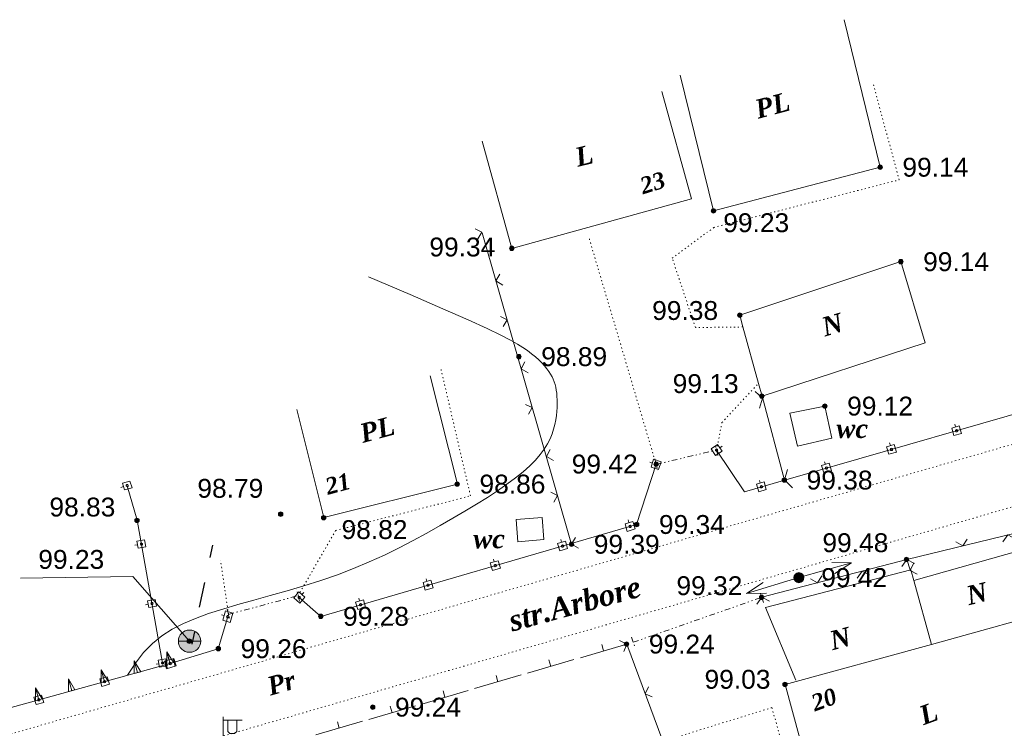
# Model space of a CAD drawing. Header units: millimetres. Extents: x 9396 to 25236, y 15106 to 31102.
# Tile 175 of 256: x 10978 to 11066, y 16405 to 16468. Entities that reach past the tile are written whole.
import ezdxf
from ezdxf.enums import TextEntityAlignment as Align

# ---------------------------------------------------------------- set-up
doc = ezdxf.new("R2010")
doc.units = ezdxf.units.MM
for name, pattern in [('DIVIDE', [1.25, 0.5, -0.25, 0, -0.25, 0, -0.25]), ('DOT', [0.25, 0, -0.25]), ('HIDDEN', [0.375, 0.25, -0.125])]:
    doc.linetypes.add(name, pattern=pattern)
for name, color, linetype, lineweight, true_color in [('1001010', 7, 'Continuous', 9, 0x000000), ('10010110', 7, 'Continuous', 20, 0xa25100), ('10010230', 7, 'Continuous', 20, 0x000000), ('1060000', 7, 'Continuous', 9, 0x000000), ('1070000', 7, 'DOT', 9, 0x000000), ('2030003', 7, 'Continuous', 9, 0x000000), ('2030012', 7, 'Continuous', 9, 0x000000), ('21100200', 7, 'HIDDEN', 0, 0x800080), ('3000105', 7, 'DIVIDE', 9, 0x000000), ('3000130', 7, 'Continuous', 9, 0x000000), ('3000220', 7, 'Continuous', 9, 0x000000), ('3000260', 7, 'Continuous', 9, 0x000000), ('5010320', 7, 'Continuous', 20, 0x800000), ('5010420', 7, 'Continuous', 9, 0x000000), ('6011210', 1, 'Continuous', 9, 0xff0000)]:
    doc.layers.add(name, color=color, linetype=linetype, lineweight=lineweight, true_color=true_color)
doc.styles.add('1', font='timesbi.ttf', dxfattribs={"height": 0.00127})
doc.styles.add('10', font='timesbi.ttf', dxfattribs={"height": 0.001481})
doc.styles.add('2', font='timesbi.ttf', dxfattribs={"height": 0.001693})
doc.styles.add('9', font='timesbi.ttf', dxfattribs={"height": 0.001693})
doc.styles.add('F2', font='arial.ttf', dxfattribs={"height": 0.001693})

# ---------------------------------------------------------------- blocks, each defined once
blk = doc.blocks.new('SYMBOL5010420')
at = {"true_color": 0xffffff}
h = blk.add_hatch(color=7, dxfattribs=at)
edge = h.paths.add_edge_path()
edge.add_arc((0, 0), 0.5, 0, 360)
at = {"color": 18, "linetype": 'Continuous', "lineweight": 9, "true_color": 0x000000, "flags": 128}
blk.add_lwpolyline([(-0.5, 0), (0.5, 0)], dxfattribs=at)
at = {"color": 18, "linetype": 'Continuous', "lineweight": 9, "true_color": 0x000000}
blk.add_circle((0, 0), 0.5, dxfattribs=at)
blk = doc.blocks.new('SYMBOL2030012')
at = {"true_color": 0xffffff}
h = blk.add_hatch(color=7, dxfattribs=at)
edge = h.paths.add_edge_path()
edge.add_arc((0, 0), 0.225, 0, 360)
at = {"true_color": 0x000000}
h = blk.add_hatch(color=18, dxfattribs=at)
edge = h.paths.add_edge_path()
edge.add_arc((0, 0), 0.05, 0, 360)
at = {"color": 18, "linetype": 'Continuous', "lineweight": 0, "true_color": 0x000000}
for radius in [0.225, 0.05]:
    blk.add_circle((0, 0), radius, dxfattribs=at)
blk = doc.blocks.new('SYMBOL21100200')
at = {"true_color": 0x800080}
h = blk.add_hatch(color=216, dxfattribs=at)
edge = h.paths.add_edge_path()
edge.add_arc((0, 0), 0.1, 0, 360)
at = {"color": 216, "linetype": 'Continuous', "lineweight": 0, "true_color": 0x800080}
blk.add_circle((0, 0), 0.1, dxfattribs=at)
blk = doc.blocks.new('SYMBOL2030003')
at = {"true_color": 0xffffff}
h = blk.add_hatch(color=7, dxfattribs=at)
edge = h.paths.add_edge_path()
edge.add_arc((0, 0), 0.3, 0, 360)
at = {"true_color": 0x000000}
h = blk.add_hatch(color=18, dxfattribs=at)
edge = h.paths.add_edge_path()
edge.add_arc((0, 0), 0.1, 0, 360)
at = {"color": 18, "linetype": 'Continuous', "lineweight": 0, "true_color": 0x000000, "flags": 128}
for points in [[(0, 0.3), (0, 1.75)], [(0, 1.6), (0.85, 1.6)], [(0.2, 1.6), (0.2, 1.1), (0.3, 1), (0.5, 1), (0.6, 1.1), (0.6, 1.6)]]:
    blk.add_lwpolyline(points, dxfattribs=at)
at = {"color": 18, "linetype": 'Continuous', "lineweight": 0, "true_color": 0x000000}
for radius in [0.3, 0.1]:
    blk.add_circle((0, 0), radius, dxfattribs=at)

msp = doc.modelspace()

# ---------------------------------------------------------------- linework, layer by layer
at = {"layer": '1001010', "color": 253}
for p, q in [((11039.932, 16451.115), (11036.929, 16463.29)), ((11037.957, 16452.208), (11035.293, 16461.846)), ((11058.92, 16439.287), (11044.276, 16434.499))]:
    msp.add_line(p, q, dxfattribs=at)
for points in [[(11039.932, 16451.115, 0), (11054.87, 16455.03, 0), (11051.645, 16468.278, 0)], [(11037.957, 16452.208, 0), (11021.836, 16447.751, 0), (11019.172, 16457.39, 0)], [(11044.276, 16434.499, 0), (11043.958, 16435.638, 0), (11042.554, 16440.7, 0), (11042.296, 16441.748, 0), (11056.735, 16446.564, 0), (11058.92, 16439.287, 0)], [(11002.513, 16433.287, 0), (11004.951, 16423.588, 0), (11016.938, 16426.601, 0), (11014.5, 16436.3, 0)], [(11047.465, 16430.006, 0), (11046.786, 16432.953, 0), (11049.921, 16433.597, 0)], [(11049.921, 16433.597, 0), (11050.534, 16430.728, 0), (11047.465, 16430.006, 0)], [(11022.218, 16423.423, 0), (11024.549, 16423.607, 0), (11024.706, 16421.613, 0)], [(11024.706, 16421.613, 0), (11022.375, 16421.429, 0), (11022.218, 16423.423, 0)], [(11059.481, 16412.192, 0), (11057.892, 16417.937, 0), (11070.284, 16421.458, 0), (11071.949, 16415.664, 0)], [(11057.892, 16417.937, 0), (11057.629, 16418.889, 0), (11044.59, 16415.526, 0), (11047.307, 16408.995, 0)], [(11059.481, 16412.192, 0), (11071.967, 16415.664, 0), (11073.912, 16408.835, 0)], [(11049.658, 16396.499, 0), (11046.361, 16408.618, 0), (11059.481, 16412.192, 0)]]:
    msp.add_polyline3d(points, dxfattribs=at)
at = {"layer": '10010110'}
msp.add_polyline3d([(11008.965, 16445.192, 0), (11012.695, 16443.602, 35.344), (11015.641, 16442.33, 65.206), (11017.91, 16441.33, 90.077), (11019.608, 16440.559, 110.446), (11020.84, 16439.971, 126.802), (11021.714, 16439.523, 139.637), (11022.334, 16439.169, 149.439), (11022.808, 16438.865, 156.699), (11023.224, 16438.574, 161.869), (11023.601, 16438.288, 165.248), (11023.94, 16438.008, 167.101), (11024.245, 16437.735, 167.69), (11024.516, 16437.468, 167.277), (11024.755, 16437.208, 166.125), (11024.964, 16436.955, 164.498), (11025.146, 16436.71, 162.657), (11025.301, 16436.472, 160.804), (11025.432, 16436.238, 158.891), (11025.542, 16436.006, 156.807), (11025.632, 16435.772, 154.442), (11025.705, 16435.532, 151.687), (11025.764, 16435.285, 148.431), (11025.81, 16435.025, 144.564), (11025.846, 16434.75, 139.976), (11025.873, 16434.457, 134.603), (11025.89, 16434.147, 128.563), (11025.896, 16433.82, 122.022), (11025.888, 16433.476, 115.142), (11025.864, 16433.117, 108.09), (11025.822, 16432.742, 101.029), (11025.761, 16432.353, 94.123), (11025.678, 16431.95, 87.538), (11025.57, 16431.534, 81.408), (11025.43, 16431.105, 75.753), (11025.249, 16430.662, 70.563), (11025.02, 16430.204, 65.827), (11024.732, 16429.733, 61.535), (11024.378, 16429.246, 57.678), (11023.95, 16428.744, 54.244), (11023.438, 16428.227, 51.226), (11022.837, 16427.694, 48.597), (11022.149, 16427.146, 46.284), (11021.381, 16426.582, 44.195), (11020.537, 16426.002, 42.242), (11019.624, 16425.406, 40.334), (11018.647, 16424.794, 38.382), (11017.612, 16424.167, 36.297), (11016.523, 16423.524, 33.988), (11015.387, 16422.867, 31.417), (11014.204, 16422.201, 28.752), (11012.975, 16421.535, 26.21), (11011.701, 16420.875, 24.009), (11010.382, 16420.23, 22.368), (11009.02, 16419.607, 21.504), (11007.614, 16419.013, 21.637), (11006.165, 16418.457, 22.983), (11004.678, 16417.943, 25.684), (11003.166, 16417.466, 29.571), (11001.648, 16417.018, 34.4), (11000.143, 16416.594, 39.924), (10998.668, 16416.184, 45.898), (10997.241, 16415.782, 52.077), (10995.88, 16415.38, 58.215), (10994.603, 16414.972, 64.066), (10993.425, 16414.546, 69.317), (10992.34, 16414.086, 73.378), (10991.341, 16413.57, 75.592), (10990.42, 16412.978, 75.301), (10989.567, 16412.289, 71.848), (10988.774, 16411.483, 64.575), (10988.034, 16410.539, 52.824), (10987.337, 16409.437, 35.939)], dxfattribs=at)
at = {"layer": '10010230', "color": 253}
for p, q in [((10988.211, 16409.677), (10987.921, 16410.737)), ((10991.161, 16410.497), (10990.861, 16411.557)), ((10985.261, 16408.867), (10984.971, 16409.927)), ((10982.321, 16408.047), (10982.021, 16409.107)), ((10979.371, 16407.237), (10979.081, 16408.297))]:
    msp.add_line(p, q, dxfattribs=at)
for points in [[(10991.158, 16410.493, 0), (10959.359, 16401.709, 0), (10952.866, 16405.355, 0), (10945.526, 16428.356, 0), (10942.584, 16436.637, 0)], [(10988.511, 16409.757, 0), (10987.921, 16410.737, 0), (10987.921, 16409.597, 0)], [(10991.451, 16410.577, 0), (10990.861, 16411.557, 0), (10990.861, 16410.407, 0)], [(10985.561, 16408.947, 0), (10984.971, 16409.927, 0), (10984.971, 16408.787, 0)], [(10982.611, 16408.137, 0), (10982.021, 16409.107, 0), (10982.021, 16407.967, 0)], [(10979.671, 16407.317, 0), (10979.081, 16408.297, 0), (10979.081, 16407.157, 0)]]:
    msp.add_polyline3d(points, dxfattribs=at)
for points in [[(10988.511, 16409.757, 0), (10987.921, 16410.737, 0), (10987.921, 16409.597, 0), (10988.511, 16409.757, 0)], [(10991.451, 16410.577, 0), (10990.861, 16411.557, 0), (10990.861, 16410.407, 0), (10991.451, 16410.577, 0)], [(10985.561, 16408.947, 0), (10984.971, 16409.927, 0), (10984.971, 16408.787, 0), (10985.561, 16408.947, 0)], [(10982.611, 16408.137, 0), (10982.021, 16409.107, 0), (10982.021, 16407.967, 0), (10982.611, 16408.137, 0)], [(10979.671, 16407.317, 0), (10979.081, 16408.297, 0), (10979.081, 16407.157, 0), (10979.671, 16407.317, 0)]]:
    msp.add_polyline3d(points, close=True, dxfattribs=at)
at = {"layer": '1060000', "color": 253}
msp.add_polyline3d([(10992.878, 16412.497, 193.172), (10987.801, 16418.317, 182.902), (10977.723, 16418.149, 93.669)], dxfattribs=at)
at = {"layer": '1070000', "color": 253}
for p, q in [((11034.774, 16428.372), (11028.746, 16448.711)), ((11082.872, 16434.831), (10958.618, 16398.894)), ((10957.638, 16392.867), (11070.601, 16425.674)), ((10996.394, 16414.903, 58.245), (10995.677, 16419.753, 134.281)), ((11045.156, 16406.531), (11035.329, 16403.488))]:
    msp.add_line(p, q, dxfattribs=at)
for points in [[(11042.554, 16440.7, 0), (11038.294, 16440.646, 0), (11036.22, 16446.876, 0), (11039.943, 16449.626, 0), (11056.586, 16453.899, 0), (11054.251, 16462.544, 0)], [(11002.637, 16416.578, 0), (11006.008, 16422.428, 0), (11018.112, 16425.541, 0), (11015.432, 16437.04, 0)], [(11040.201, 16429.649, 0), (11040.678, 16432.112, 0), (11043.958, 16435.638, 0)], [(11045.156, 16406.531, 0), (11048.351, 16395.361, 0), (11056.773, 16397.232, 0)]]:
    msp.add_polyline3d(points, dxfattribs=at)
at = {"layer": '3000105', "color": 253}
for p, q in [((11040.315, 16429.163), (11040.063, 16430.234)), ((11034.774, 16428.372), (11040.201, 16429.649)), ((11034.66, 16428.859), (11034.912, 16427.788)), ((11002.766, 16416.095, 129.449), (11002.481, 16417.158, 129.449)), ((11044.423, 16415.963), (11044.06, 16417.001)), ((10996.394, 16414.903, 58.245), (11002.637, 16416.578, 200.652)), ((11032.724, 16412.399), (11044.258, 16416.435)), ((10996.264, 16415.386, 129.449), (10996.549, 16414.323, 129.449)), ((11032.558, 16412.871), (11032.922, 16411.833))]:
    msp.add_line(p, q, dxfattribs=at)
at = {"layer": '3000130', "color": 253}
for p, q in [((11061.571, 16431.967, 97.57), (11061.641, 16431.727, 97.57)), ((11055.731, 16430.287, 97.57), (11055.801, 16430.047, 97.57)), ((11040.701, 16429.987, 97.57), (11040.491, 16429.847, 97.57)), ((11034.201, 16428.557, 98.894), (11034.441, 16428.477, 98.894)), ((11049.891, 16428.607, 97.57), (11049.961, 16428.367, 97.57)), ((11044.051, 16426.927, 97.57), (11044.121, 16426.687, 97.57)), ((10986.731, 16426.297), (10986.971, 16426.367)), ((11032.261, 16423.377, 98.894), (11032.331, 16423.137, 98.894)), ((11026.221, 16421.617, 98.894), (11026.291, 16421.377, 98.894)), ((10987.981, 16421.107), (10988.231, 16421.157)), ((11020.171, 16419.857, 98.894), (11020.241, 16419.617, 98.894)), ((11014.131, 16418.107, 98.894), (11014.201, 16417.867, 98.894)), ((11003.141, 16416.867, 98.894), (11002.971, 16416.677, 98.894)), ((11008.091, 16416.347, 98.894), (11008.161, 16416.107, 98.894)), ((10988.931, 16415.767), (10989.181, 16415.817)), ((10995.761, 16414.867, 100.601), (10996.001, 16414.797, 100.601)), ((10990.981, 16411.067, 100.601), (10991.051, 16410.827, 100.601)), ((10991.001, 16411.067), (10991.061, 16410.827)), ((10989.891, 16410.437), (10990.131, 16410.477)), ((10985.101, 16409.447), (10985.171, 16409.207)), ((10979.211, 16407.817), (10979.281, 16407.577))]:
    msp.add_line(p, q, dxfattribs=at)
for points in [[(11040.201, 16429.649, 4.204), (11042.705, 16425.913, 13.886), (11046.205, 16426.925, 3.343), (11090.938, 16439.777, 191.796)], [(10942.584, 16436.637, 0), (10945.526, 16428.356, 0), (10952.866, 16405.355, 0), (10959.359, 16401.709, 0), (10991.158, 16410.493, 0)], [(11002.744, 16416.418, 19.168), (11004.674, 16414.728, 183.165), (11033.024, 16422.971, 194.523), (11034.774, 16428.372, 3.264)], [(10990.478, 16410.537, 0), (10988.194, 16423.348, 0), (10987.309, 16426.451, 0)], [(10991.158, 16410.493, 0), (10995.476, 16411.823, 196.132), (10996.394, 16414.903, 201.203)]]:
    msp.add_polyline3d(points, dxfattribs=at)
for points in [[(11061.491, 16430.957, 97.57), (11062.181, 16431.147, 97.57), (11061.981, 16431.827, 97.57), (11061.301, 16431.627, 97.57), (11061.491, 16430.957, 97.57)], [(11061.741, 16431.287, 97.57), (11061.791, 16431.297, 97.57), (11061.831, 16431.337, 97.57), (11061.841, 16431.387, 97.57), (11061.831, 16431.437, 97.57), (11061.791, 16431.477, 97.57), (11061.741, 16431.487, 97.57), (11061.691, 16431.477, 97.57), (11061.651, 16431.437, 97.57), (11061.641, 16431.387, 97.57), (11061.651, 16431.337, 97.57), (11061.691, 16431.297, 97.57), (11061.741, 16431.287, 97.57)], [(11039.711, 16429.747, 97.57), (11040.111, 16429.157, 97.57), (11040.691, 16429.547, 97.57), (11040.291, 16430.137, 97.57), (11039.711, 16429.747, 97.57)], [(11055.651, 16429.277, 97.57), (11056.341, 16429.477, 97.57), (11056.141, 16430.147, 97.57), (11055.461, 16429.947, 97.57), (11055.651, 16429.277, 97.57)], [(11040.201, 16429.547, 97.57), (11040.251, 16429.567, 97.57), (11040.291, 16429.597, 97.57), (11040.301, 16429.647, 97.57), (11040.291, 16429.697, 97.57), (11040.251, 16429.737, 97.57), (11040.201, 16429.747, 97.57), (11040.151, 16429.737, 97.57), (11040.111, 16429.697, 97.57), (11040.101, 16429.647, 97.57), (11040.111, 16429.597, 97.57), (11040.151, 16429.567, 97.57), (11040.201, 16429.547, 97.57)], [(11055.901, 16429.607, 97.57), (11055.951, 16429.627, 97.57), (11055.991, 16429.657, 97.57), (11056.001, 16429.707, 97.57), (11055.991, 16429.757, 97.57), (11055.951, 16429.797, 97.57), (11055.901, 16429.807, 97.57), (11055.851, 16429.797, 97.57), (11055.811, 16429.757, 97.57), (11055.801, 16429.707, 97.57), (11055.811, 16429.657, 97.57), (11055.851, 16429.627, 97.57), (11055.901, 16429.607, 97.57)], [(11034.991, 16427.907, 98.894), (11035.221, 16428.607, 98.894), (11034.551, 16428.827, 98.894), (11034.331, 16428.127, 98.894), (11034.991, 16427.907, 98.894)], [(11034.771, 16428.267, 98.894), (11034.821, 16428.277, 98.894), (11034.861, 16428.317, 98.894), (11034.871, 16428.367, 98.894), (11034.861, 16428.417, 98.894), (11034.821, 16428.457, 98.894), (11034.771, 16428.467, 98.894), (11034.721, 16428.457, 98.894), (11034.681, 16428.417, 98.894), (11034.671, 16428.367, 98.894), (11034.681, 16428.317, 98.894), (11034.721, 16428.277, 98.894), (11034.771, 16428.267, 98.894)], [(11049.821, 16427.597, 97.57), (11050.501, 16427.797, 97.57), (11050.301, 16428.467, 97.57), (11049.621, 16428.267, 97.57), (11049.821, 16427.597, 97.57)], [(11050.061, 16427.937, 97.57), (11050.111, 16427.947, 97.57), (11050.151, 16427.987, 97.57), (11050.161, 16428.037, 97.57), (11050.151, 16428.087, 97.57), (11050.111, 16428.117, 97.57), (11050.061, 16428.137, 97.57), (11050.011, 16428.117, 97.57), (11049.971, 16428.087, 97.57), (11049.961, 16428.037, 97.57), (11049.971, 16427.987, 97.57), (11050.011, 16427.947, 97.57), (11050.061, 16427.937, 97.57)], [(10987.731, 16426.257, 0), (10987.551, 16426.867, 0), (10986.881, 16426.667, 0), (10987.051, 16426.067, 0), (10987.731, 16426.257, 0)], [(11043.981, 16425.917, 97.57), (11044.661, 16426.117, 97.57), (11044.461, 16426.787, 97.57), (11043.781, 16426.587, 97.57), (11043.981, 16425.917, 97.57)], [(10987.301, 16426.367, 0), (10987.351, 16426.377, 0), (10987.391, 16426.417, 0), (10987.401, 16426.467, 0), (10987.391, 16426.507, 0), (10987.351, 16426.547, 0), (10987.301, 16426.557, 0), (10987.261, 16426.547, 0), (10987.221, 16426.507, 0), (10987.211, 16426.467, 0), (10987.221, 16426.417, 0), (10987.261, 16426.377, 0), (10987.301, 16426.367, 0)], [(11044.221, 16426.247, 97.57), (11044.271, 16426.267, 97.57), (11044.311, 16426.297, 97.57), (11044.321, 16426.347, 97.57), (11044.311, 16426.407, 97.57), (11044.271, 16426.437, 97.57), (11044.221, 16426.457, 97.57), (11044.171, 16426.437, 97.57), (11044.131, 16426.407, 97.57), (11044.121, 16426.347, 97.57), (11044.131, 16426.297, 97.57), (11044.171, 16426.267, 97.57), (11044.221, 16426.247, 97.57)], [(11032.171, 16422.357, 98.894), (11032.881, 16422.567, 98.894), (11032.681, 16423.237, 98.894), (11031.981, 16423.027, 98.894), (11032.171, 16422.357, 98.894)], [(11032.431, 16422.697, 98.894), (11032.481, 16422.707, 98.894), (11032.521, 16422.747, 98.894), (11032.531, 16422.797, 98.894), (11032.521, 16422.847, 98.894), (11032.481, 16422.887, 98.894), (11032.431, 16422.897, 98.894), (11032.381, 16422.887, 98.894), (11032.341, 16422.847, 98.894), (11032.321, 16422.797, 98.894), (11032.341, 16422.747, 98.894), (11032.381, 16422.707, 98.894), (11032.431, 16422.697, 98.894)], [(10988.971, 16420.967, 0), (10988.861, 16421.587, 0), (10988.171, 16421.467, 0), (10988.281, 16420.837, 0), (10988.971, 16420.967, 0)], [(10988.571, 16421.117, 0), (10988.621, 16421.127, 0), (10988.661, 16421.167, 0), (10988.671, 16421.217, 0), (10988.661, 16421.257, 0), (10988.621, 16421.297, 0), (10988.571, 16421.307, 0), (10988.531, 16421.297, 0), (10988.491, 16421.257, 0), (10988.481, 16421.217, 0), (10988.491, 16421.167, 0), (10988.531, 16421.127, 0), (10988.571, 16421.117, 0)], [(11026.131, 16420.607, 98.894), (11026.831, 16420.807, 98.894), (11026.641, 16421.477, 98.894), (11025.931, 16421.277, 98.894), (11026.131, 16420.607, 98.894)], [(11026.381, 16420.937, 98.894), (11026.431, 16420.947, 98.894), (11026.471, 16420.987, 98.894), (11026.491, 16421.037, 98.894), (11026.471, 16421.087, 98.894), (11026.431, 16421.127, 98.894), (11026.381, 16421.147, 98.894), (11026.331, 16421.127, 98.894), (11026.291, 16421.087, 98.894), (11026.281, 16421.037, 98.894), (11026.291, 16420.987, 98.894), (11026.331, 16420.947, 98.894), (11026.381, 16420.937, 98.894)], [(11020.091, 16418.847, 98.894), (11020.791, 16419.047, 98.894), (11020.591, 16419.717, 98.894), (11019.891, 16419.517, 98.894), (11020.091, 16418.847, 98.894)], [(11020.341, 16419.177, 98.894), (11020.391, 16419.197, 98.894), (11020.431, 16419.237, 98.894), (11020.441, 16419.287, 98.894), (11020.431, 16419.337, 98.894), (11020.391, 16419.377, 98.894), (11020.341, 16419.387, 98.894), (11020.291, 16419.377, 98.894), (11020.251, 16419.337, 98.894), (11020.241, 16419.287, 98.894), (11020.251, 16419.237, 98.894), (11020.291, 16419.197, 98.894), (11020.341, 16419.177, 98.894)], [(11014.041, 16417.087, 98.894), (11014.751, 16417.297, 98.894), (11014.551, 16417.967, 98.894), (11013.851, 16417.757, 98.894), (11014.041, 16417.087, 98.894)], [(11002.241, 16416.397, 98.894), (11002.791, 16415.917, 98.894), (11003.251, 16416.437, 98.894), (11002.701, 16416.927, 98.894), (11002.241, 16416.397, 98.894)], [(11014.301, 16417.427, 98.894), (11014.351, 16417.437, 98.894), (11014.391, 16417.477, 98.894), (11014.401, 16417.527, 98.894), (11014.391, 16417.577, 98.894), (11014.351, 16417.617, 98.894), (11014.301, 16417.627, 98.894), (11014.251, 16417.617, 98.894), (11014.211, 16417.577, 98.894), (11014.191, 16417.527, 98.894), (11014.211, 16417.477, 98.894), (11014.251, 16417.437, 98.894), (11014.301, 16417.427, 98.894)], [(10989.931, 16415.627, 0), (10989.811, 16416.247, 0), (10989.131, 16416.127, 0), (10989.241, 16415.507, 0), (10989.931, 16415.627, 0)], [(11002.741, 16416.317, 98.894), (11002.791, 16416.327, 98.894), (11002.831, 16416.367, 98.894), (11002.851, 16416.417, 98.894), (11002.831, 16416.467, 98.894), (11002.791, 16416.507, 98.894), (11002.741, 16416.517, 98.894), (11002.691, 16416.507, 98.894), (11002.651, 16416.467, 98.894), (11002.641, 16416.417, 98.894), (11002.651, 16416.367, 98.894), (11002.691, 16416.327, 98.894), (11002.741, 16416.317, 98.894)], [(11008.001, 16415.327, 98.894), (11008.701, 16415.537, 98.894), (11008.511, 16416.207, 98.894), (11007.801, 16416.007, 98.894), (11008.001, 16415.327, 98.894)], [(10989.531, 16415.777, 0), (10989.571, 16415.797, 0), (10989.611, 16415.827, 0), (10989.621, 16415.877, 0), (10989.611, 16415.927, 0), (10989.571, 16415.957, 0), (10989.531, 16415.967, 0), (10989.481, 16415.957, 0), (10989.441, 16415.927, 0), (10989.431, 16415.877, 0), (10989.441, 16415.827, 0), (10989.481, 16415.797, 0), (10989.531, 16415.777, 0)], [(10996.541, 16414.177, 100.601), (10996.791, 16415.017, 100.601), (10996.121, 16415.217, 100.601), (10995.871, 16414.377, 100.601), (10996.541, 16414.177, 100.601)], [(11008.251, 16415.667, 98.894), (11008.301, 16415.677, 98.894), (11008.341, 16415.717, 98.894), (11008.361, 16415.767, 98.894), (11008.341, 16415.817, 98.894), (11008.301, 16415.857, 98.894), (11008.251, 16415.867, 98.894), (11008.201, 16415.857, 98.894), (11008.161, 16415.817, 98.894), (11008.151, 16415.767, 98.894), (11008.161, 16415.717, 98.894), (11008.201, 16415.677, 98.894), (11008.251, 16415.667, 98.894)], [(10996.331, 16414.587, 100.601), (10996.391, 16414.597, 100.601), (10996.431, 16414.637, 100.601), (10996.441, 16414.697, 100.601), (10996.431, 16414.757, 100.601), (10996.391, 16414.797, 100.601), (10996.331, 16414.807, 100.601), (10996.271, 16414.797, 100.601), (10996.231, 16414.757, 100.601), (10996.221, 16414.697, 100.601), (10996.231, 16414.637, 100.601), (10996.271, 16414.597, 100.601), (10996.331, 16414.587, 100.601)], [(10990.881, 16410.287, 0), (10990.771, 16410.907, 0), (10990.081, 16410.787, 0), (10990.191, 16410.167, 0), (10990.881, 16410.287, 0)], [(10990.841, 16410.027, 100.601), (10991.681, 16410.287, 100.601), (10991.471, 16410.957, 100.601), (10990.641, 16410.697, 100.601), (10990.841, 16410.027, 100.601)], [(10990.911, 16410.057, 0), (10991.591, 16410.247, 0), (10991.411, 16410.927, 0), (10990.721, 16410.737, 0), (10990.911, 16410.057, 0)], [(10990.481, 16410.447, 0), (10990.521, 16410.457, 0), (10990.561, 16410.487, 0), (10990.571, 16410.537, 0), (10990.561, 16410.587, 0), (10990.521, 16410.617, 0), (10990.481, 16410.637, 0), (10990.431, 16410.617, 0), (10990.391, 16410.587, 0), (10990.381, 16410.537, 0), (10990.391, 16410.487, 0), (10990.431, 16410.457, 0), (10990.481, 16410.447, 0)], [(10991.161, 16410.377, 100.601), (10991.211, 16410.397, 100.601), (10991.261, 16410.437, 100.601), (10991.271, 16410.497, 100.601), (10991.261, 16410.547, 100.601), (10991.211, 16410.587, 100.601), (10991.161, 16410.607, 100.601), (10991.101, 16410.587, 100.601), (10991.061, 16410.547, 100.601), (10991.041, 16410.497, 100.601), (10991.061, 16410.437, 100.601), (10991.101, 16410.397, 100.601), (10991.161, 16410.377, 100.601)], [(10991.161, 16410.387, 0), (10991.211, 16410.407, 0), (10991.241, 16410.447, 0), (10991.261, 16410.497, 0), (10991.241, 16410.547, 0), (10991.211, 16410.577, 0), (10991.161, 16410.597, 0), (10991.111, 16410.577, 0), (10991.071, 16410.547, 0), (10991.061, 16410.497, 0), (10991.071, 16410.447, 0), (10991.111, 16410.407, 0), (10991.161, 16410.387, 0)], [(10985.011, 16408.437, 0), (10985.701, 16408.627, 0), (10985.511, 16409.297, 0), (10984.831, 16409.107, 0), (10985.011, 16408.437, 0)], [(10985.261, 16408.767, 0), (10985.311, 16408.777, 0), (10985.351, 16408.817, 0), (10985.361, 16408.867, 0), (10985.351, 16408.917, 0), (10985.311, 16408.957, 0), (10985.261, 16408.967, 0), (10985.211, 16408.957, 0), (10985.181, 16408.917, 0), (10985.161, 16408.867, 0), (10985.181, 16408.817, 0), (10985.211, 16408.777, 0), (10985.261, 16408.767, 0)], [(10979.121, 16406.807, 0), (10979.811, 16406.997, 0), (10979.621, 16407.667, 0), (10978.931, 16407.477, 0), (10979.121, 16406.807, 0)], [(10979.371, 16407.137, 0), (10979.421, 16407.147, 0), (10979.461, 16407.187, 0), (10979.471, 16407.237, 0), (10979.461, 16407.287, 0), (10979.421, 16407.327, 0), (10979.371, 16407.337, 0), (10979.321, 16407.327, 0), (10979.281, 16407.287, 0), (10979.271, 16407.237, 0), (10979.281, 16407.187, 0), (10979.321, 16407.147, 0), (10979.371, 16407.137, 0)]]:
    msp.add_polyline3d(points, close=True, dxfattribs=at)
at = {"layer": '3000220', "color": 253}
for p, q in [((11027.971, 16411.017), (11032.141, 16412.237)), ((11030.051, 16411.627), (11029.891, 16412.207)), ((11023.221, 16409.627), (11027.401, 16410.847)), ((11025.311, 16410.237), (11025.141, 16410.817)), ((11018.481, 16408.247), (11022.651, 16409.467)), ((11020.561, 16408.857), (11020.401, 16409.427)), ((11013.731, 16406.857), (11017.911, 16408.077)), ((11015.821, 16407.467), (11015.651, 16408.047)), ((11008.981, 16405.467), (11013.161, 16406.687)), ((11011.071, 16406.077), (11010.901, 16406.657)), ((11004.241, 16404.087), (11008.421, 16405.307)), ((11006.331, 16404.697), (11006.161, 16405.267))]:
    msp.add_line(p, q, dxfattribs=at)
at = {"layer": '3000260', "color": 253}
for p, q in [((11027.19, 16421.19), (11019.15, 16449.144)), ((11046.294, 16426.951), (11044.276, 16434.499)), ((11057.263, 16419.827), (11071.332, 16423.266)), ((11032.144, 16412.237), (11042.713, 16383.766))]:
    msp.add_line(p, q, dxfattribs=at)
for points in [[(11018.781, 16448.607, 0), (11019.131, 16449.197, 0), (11018.531, 16449.497, 0)], [(11021.021, 16444.457, 0), (11020.391, 16444.827, 0), (11020.731, 16445.447, 0)], [(11021.051, 16440.737, 0), (11021.401, 16441.327, 0), (11020.791, 16441.627, 0)], [(11023.281, 16436.587, 0), (11022.661, 16436.947, 0), (11023.001, 16437.567, 0)], [(11044.051, 16433.407, 0), (11044.331, 16434.297, 0), (11043.651, 16434.897, 0)], [(11023.311, 16432.867, 0), (11023.661, 16433.457, 0), (11023.061, 16433.747, 0)], [(11025.551, 16428.707, 0), (11024.921, 16429.077, 0), (11025.261, 16429.697, 0)], [(11047.001, 16426.257, 0), (11046.291, 16426.967, 0), (11046.561, 16427.907, 0)], [(11025.581, 16424.987, 0), (11025.931, 16425.577, 0), (11025.321, 16425.877, 0)], [(11027.811, 16420.837, 0), (11027.191, 16421.197, 0), (11027.531, 16421.817, 0)], [(11061.671, 16421.417, 0), (11062.311, 16421.067, 0), (11062.691, 16421.667, 0)], [(11065.881, 16421.417, 0), (11066.341, 16422.047, 0), (11067.011, 16421.697, 0)], [(11044.258, 16416.435, 0), (11057.263, 16419.827, 0), (11057.566, 16418.896, 0)], [(11056.811, 16419.207, 0), (11057.271, 16419.827, 0), (11057.951, 16419.477, 0)], [(11052.811, 16418.147, 0), (11053.261, 16418.787, 0), (11053.931, 16418.447, 0)], [(11057.891, 16419.517, 0), (11057.581, 16418.847, 0), (11058.211, 16418.517, 0)], [(11048.621, 16418.087, 0), (11049.271, 16417.747, 0), (11049.641, 16418.357, 0)], [(11043.821, 16415.807, 0), (11044.271, 16416.437, 0), (11044.951, 16416.097, 0)], [(11031.491, 16412.567, 0), (11032.151, 16412.227, 0), (11031.861, 16411.567, 0)], [(11034.101, 16408.407, 0), (11033.801, 16407.767, 0), (11034.431, 16407.497, 0)]]:
    msp.add_polyline3d(points, dxfattribs=at)
at = {"layer": '5010320', "lineweight": 30}
for p, q in [((10994.961, 16421.107, 63.399), (10994.731, 16419.997, 63.399)), ((10993.791, 16415.557, 63.399), (10994.261, 16417.777, 63.399)), ((10993.331, 16413.337, 63.399), (10993.091, 16412.227, 63.399))]:
    msp.add_line(p, q, dxfattribs=at)
at = {"layer": '6011210'}
for q in [(11052.307, 16419.53), (11042.898, 16416.788)]:
    msp.add_line((11047.591, 16418.199), q, dxfattribs=at)
for points in [[(11050.535, 16419.549, 0), (11052.307, 16419.53, 0), (11052.307, 16419.53, 0), (11050.806, 16418.587, 0)], [(11044.67, 16416.799, 0), (11042.898, 16416.788, 0), (11042.898, 16416.788, 0), (11044.382, 16417.756, 0)]]:
    msp.add_polyline3d(points, dxfattribs=at)

# ---------------------------------------------------------------- block references
at = {"layer": '2030003', "color": 253, "xscale": 2, "yscale": 2, "zscale": 2}
msp.add_blockref('SYMBOL2030003', (10995.926, 16402.203, 196.145), dxfattribs=at)
at = {"layer": '2030012', "color": 253, "xscale": 2, "yscale": 2, "zscale": 2}
msp.add_blockref('SYMBOL2030012', (11047.591, 16418.199), dxfattribs=at)
at = {"layer": '21100200', "xscale": 2, "yscale": 2, "zscale": 2}
for p in [(11054.878, 16455.037, 198.28), (11039.918, 16451.117, 198.46), (11021.818, 16447.757, 198.68), (11056.738, 16446.557, 198.28), (11042.278, 16441.757, 198.76), (11022.458, 16438.037, 197.78), (11044.258, 16434.497, 198.26), (11049.918, 16433.597, 198.24), (11034.778, 16428.377, 198.84), (11016.918, 16426.597, 197.72), (11046.278, 16426.957, 198.76), (11001.078, 16423.897, 197.58), (10988.178, 16423.337, 197.66), (11004.938, 16423.577, 197.64), (11033.024, 16422.971, 198.678), (11027.178, 16421.197, 198.78), (11057.238, 16419.837, 198.96), (11047.59, 16418.208, 198.849), (11044.238, 16416.437, 198.64), (11004.674, 16414.728, 198.557), (10992.878, 16412.497, 198.46), (10995.476, 16411.823, 198.527), (11032.118, 16412.237, 198.48), (11046.338, 16408.617, 198.06), (11009.338, 16406.577, 198.48)]:
    msp.add_blockref('SYMBOL21100200', p, dxfattribs=at)
at = {"layer": '5010420', "color": 253, "xscale": 2, "yscale": 2, "zscale": 2}
msp.add_blockref('SYMBOL5010420', (10992.898, 16412.501), dxfattribs=at)

# ---------------------------------------------------------------- texts
at = {"layer": '1001010', "color": 253, "style": '9'}
for s, rotation, p in [('PL', 14.8, (11043.701, 16460.197)), ('L', 13.7, (11027.544, 16455.891)), ('N', 16.3, (11049.698, 16440.653, 45.3)), ('PL', 15, (11008.225, 16431.104, 41.14)), ('N', 13.8, (11062.661, 16416.545, 43.54)), ('N', 14.7, (11050.401, 16412.502)), ('L', 20, (11058.481, 16405.746))]:
    msp.add_text(s, height=1.693, rotation=rotation, dxfattribs=at).set_placement(p, align=Align.MIDDLE_LEFT)
at = {"layer": '1001010', "color": 1, "true_color": 0xff0000, "style": '10'}
for s, rotation, p in [('23', 17.3, (11033.384, 16453.311)), ('21', 15.3, (11005.125, 16426.344, 20.28)), ('20', 19.9, (11048.781, 16406.886))]:
    msp.add_text(s, height=1.4813, rotation=rotation, dxfattribs=at).set_placement(p, align=Align.MIDDLE_LEFT)
at = {"layer": '1001010', "color": 253, "style": '9'}
for p in [(11050.953, 16431.581, 15.16), (11018.362, 16421.686)]:
    msp.add_text('wc', height=1.693, dxfattribs=at).set_placement(p, align=Align.MIDDLE_LEFT)
at = {"layer": '1070000', "color": 253}
for s, height, rotation, style, p in [('str.Arbore', 1.9164, 15.2, '2', (11021.605, 16414.282, 79.02)), ('Pr', 1.6587, 16.1, '1', (10999.925, 16408.402, 81.64))]:
    msp.add_text(s, height=height, rotation=rotation, dxfattribs=dict(at, style=style)).set_placement(p, align=Align.MIDDLE_LEFT)
at = {"layer": '21100200', "color": 253, "style": 'F2'}
for s, p in [('99.14', (11056.878, 16455.037, 198.28)), ('99.23', (11040.798, 16450.057, 34.24)), ('99.34', (11014.418, 16447.877, 12.94)), ('99.14', (11058.738, 16446.557, 198.28)), ('99.38', (11034.418, 16442.177, 21.08)), ('98.89', (11024.458, 16438.037, 197.78)), ('99.13', (11036.258, 16435.617, 8.92)), ('99.12', (11051.918, 16433.597, 198.24)), ('99.42', (11027.198, 16428.397, 44.94)), ('99.38', (11048.278, 16426.957, 198.76)), ('98.79', (10993.598, 16426.217, 87.04)), ('98.86', (11018.918, 16426.597, 197.72)), ('98.83', (10980.318, 16424.537, 70.36)), ('98.82', (11006.538, 16422.517, 29.94)), ('99.34', (11035.024, 16422.971, 198.678)), ('99.48', (11049.698, 16421.337, 116.5)), ('99.39', (11029.178, 16421.197, 198.78)), ('99.23', (10979.318, 16419.837, 131.54)), ('99.42', (11049.59, 16418.208, 198.849)), ('99.32', (11036.598, 16417.477, 104.58)), ('99.28', (11006.674, 16414.728, 198.557)), ('99.26', (10997.476, 16411.823, 198.527)), ('99.24', (11034.118, 16412.237, 198.48)), ('99.03', (11039.118, 16409.077, 134.28)), ('99.24', (11011.338, 16406.577, 198.48))]:
    msp.add_text(s, height=1.693, dxfattribs=at).set_placement(p, align=Align.MIDDLE_LEFT)

doc.saveas('drawing.dxf')
